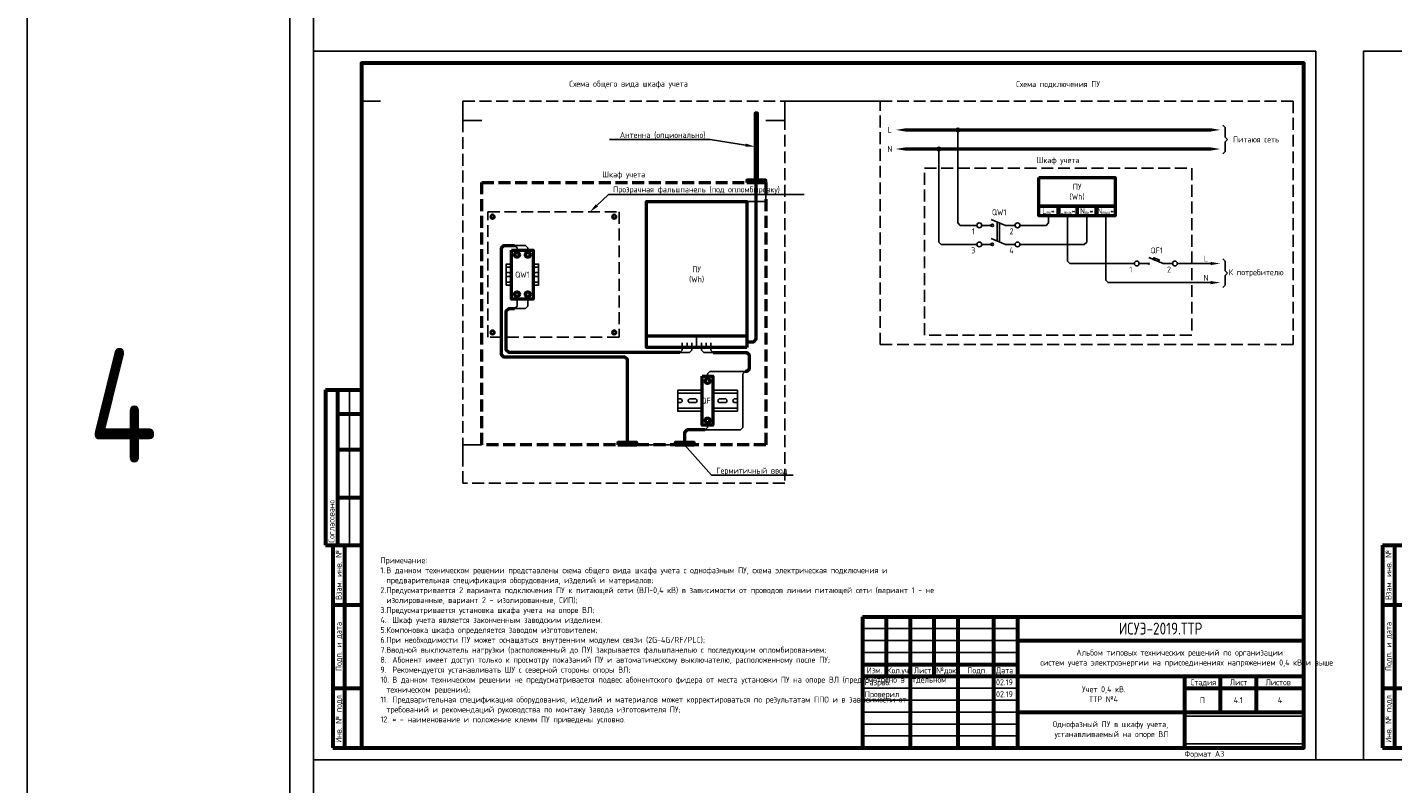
# Model space of a CAD drawing. Header units: millimetres. Extents: x -110 to 4101, y -10868 to 110.
# Tile 75 of 90: x -110 to 462, y -1268 to -951. Entities that reach past the tile are written whole.
import ezdxf
from ezdxf import colors
from ezdxf.entities.mleader import LeaderData, LeaderLine
from ezdxf.enums import TextEntityAlignment as Align
from ezdxf.math import Vec2, Vec3

# ---------------------------------------------------------------- set-up
doc = ezdxf.new("R2010")
doc.units = ezdxf.units.MM
doc.linetypes.add('GOST2.303 4', pattern=[7, 5, -2, 0])
doc.layers.add('01.Вспомогательный_слой', color=1, linetype='Continuous', plot=False)
doc.layers.add('Формат', color=7, linetype='Continuous', lineweight=25)
doc.layers.add('Формат @ 1', color=7, linetype='Continuous', lineweight=25)
doc.styles.add('Формат', font='isocpeur.ttf')
doc.styles.add('ЭП', font='GOST.TTF')
picture_1 = doc.add_image_def('image3.png', size_in_pixel=(587, 136))

# ---------------------------------------------------------------- blocks, each defined once
blk = doc.blocks.new('*U75')
at = {"layer": 'Формат', "color": 7, "linetype": 'Continuous', "lineweight": 60}
for p, q in [((-205, 150), (-190, 150)), ((-205, 150), (-205, 85)), ((-200, 150), (-200, 85)), ((-200, 140), (-190, 140)), ((-200, 125), (-190, 125)), ((-200, 105), (-190, 105)), ((-205, 85), (-197, 85)), ((-202, 85), (-190, 85)), ((-202, 85), (-202, 0)), ((-197, 85), (-197, 0)), ((-202, 60), (-190, 60)), ((20, 55), (205, 55)), ((20, 55), (20, 0)), ((30, 55), (30, 30)), ((40, 55), (40, 0)), ((50, 55), (50, 30)), ((60, 55), (60, 0)), ((75, 55), (75, 0)), ((85, 55), (85, 0)), ((85, 45), (205, 45)), ((20, 35), (85, 35)), ((20, 30), (205, 30)), ((155, 30), (155, 0)), ((170, 30), (170, 15)), ((185, 30), (185, 15)), ((-202, 25), (-190, 25)), ((155, 25), (205, 25)), ((85, 15), (205, 15)), ((-202, 0), (-190, 0))]:
    blk.add_line(p, q, dxfattribs=at)
at = {"layer": 'Формат', "color": 7, "linetype": 'Continuous', "lineweight": 25}
for p, q in [((-195, 150), (-195, 85)), ((20, 50), (85, 50)), ((20, 45), (85, 45)), ((20, 40), (85, 40)), ((20, 25), (85, 25)), ((20, 20), (85, 20)), ((20, 15), (85, 15)), ((20, 10), (85, 10)), ((20, 5), (85, 5))]:
    blk.add_line(p, q, dxfattribs=at)
blk.add_lwpolyline([(-210, -5), (210, -5), (210, 292), (-210, 292)], close=True, dxfattribs=at)
at = {"layer": 'Формат', "color": 7, "linetype": 'Continuous', "lineweight": 60}
blk.add_lwpolyline([(-190, 0), (205, 0), (205, 287), (-190, 287)], close=True, dxfattribs=at)
at = {"layer": 'Формат', "color": 7, "linetype": 'Continuous', "lineweight": 25, "style": 'ЭП'}
blk.add_text('Согласовано', height=2.5, rotation=90, dxfattribs=at).set_placement((-202.5, 86), align=Align.MIDDLE_LEFT)
for s, p in [('Взам. инв. №', (-199.5, 72.5)), ('Подп. и дата', (-199.5, 42.5)), ('Инв. № подл.', (-199.5, 12.5))]:
    blk.add_text(s, height=2.5, rotation=90, dxfattribs=at).set_placement(p, align=Align.MIDDLE_CENTER)
for s, p in [('Изм.', (21.81, 31.25)), ('Кол.уч.', (30.38, 31.25)), ('Лист', (41.54, 31.25)), ('№док.', (50.89, 31.24)), ('Подп.', (63.99, 31.25)), ('Дата', (75.95, 31.25)), ('Стадия', (157.47, 26.25)), ('Лист', (173.99, 26.25)), ('Листов', (188.99, 26.25))]:
    blk.add_text(s, height=2.5, dxfattribs=at).set_placement(p)
at = {"layer": 'Формат', "color": 7, "linetype": 'Continuous', "lineweight": 25, "style": 'ЭП', "flags": 8}
for tag, p in [('СОГЛ_ФИО_1', (-197.5, 106)), ('СОГЛ_ФИО_2', (-192.5, 106)), ('СОГЛ_ДОЛЖ_1', (-197.5, 86)), ('СОГЛ_ДОЛЖ_2', (-192.5, 86))]:
    blk.add_attdef(tag, text='', height=2.5, rotation=90, dxfattribs=at).set_placement(p, align=Align.MIDDLE_LEFT)
for tag, height, p in [('ОБОЗНАЧЕНИЕ', 5, (145, 50)), ('ОБЪЕКТ', 2.5, (145, 37.5)), ('НАИМЕНОВАНИЕ', 2.5, (120, 22.5)), ('Стадия', 2.5, (162.5, 20)), ('Лист', 2.5, (177.5, 20)), ('Листов', 2.5, (195, 20)), ('НАИМ_ИЗОБРАЖЕНИЙ', 2.5, (120, 7.5))]:
    blk.add_attdef(tag, text='', height=height, dxfattribs=at).set_placement(p, align=Align.MIDDLE_CENTER)
for tag, p in [('изм.№', (21, 37.5)), ('изм.уч.', (31, 37.5)), ('изм.лист', (41, 37.5)), ('изм.№_док.', (50.5, 37.5)), ('изм_дата', (76, 37.5)), ('Должн_1', (21, 27.5)), ('ФИО_1', (41, 27.5)), ('дата_1', (76, 27.5)), ('ДОЛЖН_2', (21, 22.5)), ('ФИО_2', (41, 22.5)), ('дата_2', (76, 22.5)), ('Должн_3', (21, 17.5)), ('ФИО_3', (41, 17.5)), ('дата_3', (76, 17.5)), ('ДОЛЖН_4', (21, 12.5)), ('ФИО_4', (41, 12.5)), ('дата_4', (76, 12.5)), ('ДОЛЖН_5', (21, 7.5)), ('ФИО_5', (41, 7.5)), ('дата_5', (76, 7.5)), ('ДОЛЖН_6', (21, 2.5)), ('ФИО_6', (41, 2.5)), ('дата_6', (76, 2.5)), ('ФОРМ.ЛИСТА', (155, -2.5))]:
    blk.add_attdef(tag, text='', height=2.5, dxfattribs=at).set_placement(p, align=Align.MIDDLE_LEFT)
blk.add_attdef('N_ИНВ', text='', height=2.5, rotation=90, dxfattribs=at).set_placement((-193.5, 12.5), align=Align.MIDDLE_CENTER)
at = {"ltscale": 0.2}
image = blk.add_image(picture_1, insert=(155, 1.71), size_in_units=(50, 11.58), dxfattribs=at)
image.dxf.flags = 7
blk = doc.blocks.new('*U77')
at = {"layer": 'Формат', "color": 7, "linetype": 'Continuous', "lineweight": 60}
for p, q in [((8, 85), (20, 85)), ((8, 85), (8, 0)), ((13, 85), (13, 0)), ((8, 60), (20, 60)), ((8, 25), (20, 25)), ((20, 15), (205, 15)), ((20, 15), (20, 0)), ((30, 15), (30, 0)), ((40, 15), (40, 0)), ((50, 15), (50, 0)), ((60, 15), (60, 0)), ((75, 15), (75, 0)), ((85, 15), (85, 0)), ((195, 15), (195, 0)), ((195, 8), (205, 8)), ((8, 0), (20, 0)), ((20, 5), (85, 5))]:
    blk.add_line(p, q, dxfattribs=at)
at = {"layer": 'Формат', "color": 7, "linetype": 'Continuous', "lineweight": 25}
blk.add_line((20, 10), (85, 10), dxfattribs=at)
blk.add_lwpolyline([(0, -5), (210, -5), (210, 292), (0, 292)], close=True, dxfattribs=at)
at = {"layer": 'Формат', "color": 7, "linetype": 'Continuous', "lineweight": 60}
blk.add_lwpolyline([(20, 0), (205, 0), (205, 287), (20, 287)], close=True, dxfattribs=at)
at = {"layer": 'Формат', "color": 7, "linetype": 'Continuous', "lineweight": 25, "style": 'ЭП'}
for s, p in [('Взам. инв. №', (10.5, 72.5)), ('Подп. и дата', (10.5, 42.5)), ('Инв. № подл.', (10.5, 12.5))]:
    blk.add_text(s, height=2.5, rotation=90, dxfattribs=at).set_placement(p, align=Align.MIDDLE_CENTER)
at = {"layer": 'Формат', "color": 7, "linetype": 'Continuous', "lineweight": 25, "style": 'Формат'}
for s, p in [('Лист', (196.38, 10.25)), ('Изм.', (21.81, 1.25)), ('Лист', (41.54, 1.25)), ('№док.', (50.89, 1.25)), ('Подп.', (63.99, 1.25)), ('Дата', (75.95, 1.25))]:
    blk.add_text(s, height=2.5, dxfattribs=at).set_placement(p)
at = {"layer": 'Формат', "color": 7, "linetype": 'Continuous', "lineweight": 25, "style": 'Формат', "width": 0.9}
blk.add_text('Кол.уч.', height=2.5, dxfattribs=at).set_placement((30.38, 1.25))
at = {"layer": 'Формат', "color": 7, "linetype": 'Continuous', "lineweight": 25, "style": 'ЭП', "flags": 8}
blk.add_attdef('N_ИНВ', text='', height=2.5, rotation=90, dxfattribs=at).set_placement((16.5, 12.5), align=Align.MIDDLE_CENTER)
for tag, p in [('изм.№', (21, 7.5)), ('изм.уч.', (31, 7.5)), ('изм.лист', (41, 7.5)), ('изм.№_док.', (50.5, 7.5)), ('изм_дата', (76, 7.5)), ('ФОРМ.ЛИСТА', (155, -2.5))]:
    blk.add_attdef(tag, text='', height=2.5, dxfattribs=at).set_placement(p, align=Align.MIDDLE_LEFT)
for tag, height, p in [('ОБОЗНАЧЕНИЕ', 5, (140, 7.5)), ('Лист', 2.5, (200, 4))]:
    blk.add_attdef(tag, text='', height=height, dxfattribs=at).set_placement(p, align=Align.MIDDLE_CENTER)

msp = doc.modelspace()

# ---------------------------------------------------------------- hatches: boundary and pattern name
h = msp.add_hatch(color=256)
h.dxf.hatch_style = 1
edge = h.paths.add_edge_path()
edge.add_arc((280, -994), 0.75, 0, 360)
h = msp.add_hatch(color=256)
h.dxf.hatch_style = 1
edge = h.paths.add_edge_path()
edge.add_arc((272, -1002), 0.75, 0, 360)

# ---------------------------------------------------------------- linework, layer by layer
for p, q in [((392, -997), (393, -998)), ((392, -999), (393, -998)), ((392, -1053), (393, -1054)), ((392, -1055), (393, -1054))]:
    msp.add_line(p, q)
at = {"ltscale": 0.2}
msp.add_lwpolyline([(-110, -10868), (2120, -10868), (2120, 110), (-110, 110)], close=True, dxfattribs=at)
at = {"lineweight": 50}
for points in [[(196, -1015), (196, -987), (195, -987), (195, -1015)], [(191.5, -1016), (199.5, -1016), (199.5, -1015), (191.5, -1015)], [(191.5, -1085.25), (149.5, -1085.25), (149.5, -1024), (191.5, -1024)], [(93, -1044.375), (102, -1044.375), (102, -1064.875), (93, -1064.875)], [(172.843, -1097.25), (177.343, -1097.25), (177.343, -1117.75), (172.843, -1117.75)], [(137.5, -1126), (145.5, -1126), (145.5, -1125), (137.5, -1125)], [(161.5, -1126), (169.5, -1126), (169.5, -1125), (161.5, -1125)]]:
    msp.add_lwpolyline(points, close=True, dxfattribs=at)
for points in [[(258, -994), (386, -994)], [(258, -1002), (386, -1002)], [(191.5, -1082.75), (194.5, -1082.75), (195.5, -1081.75), (195.5, -1016)], [(141.5, -1125), (141.5, -1090.25), (140.5, -1089.25), (89.75, -1089.25), (88.75, -1088.25), (88.75, -1043.375), (89.75, -1042.375), (94.25, -1042.375)], [(162.704, -1087.25), (91.75, -1087.25), (90.75, -1086.25), (90.75, -1069.875), (91.75, -1068.875), (94.25, -1068.875)], [(163.5, -1087.25), (91.75, -1087.25), (90.75, -1086.25), (90.75, -1069.875), (91.75, -1068.875), (94.25, -1068.875)], [(149.5, -1080.25), (191.5, -1080.25)], [(177.5, -1087.25), (191.593, -1087.25), (192.593, -1088.25), (192.593, -1094.25), (191.593, -1095.25), (190.843, -1095.25)], [(174.093, -1119.75), (166.5, -1119.75), (165.5, -1120.75), (165.5, -1125)]]:
    msp.add_lwpolyline(points, dxfattribs=at)
for points in [[(288, -1034), (281, -1034), (280, -1033), (280, -994)], [(391, -992), (392, -993), (392, -997)], [(392, -999), (392, -1003), (391, -1004)], [(288, -1042), (273, -1042), (272, -1041), (272, -1002)], [(84.717, -1030.375), (84.293, -1029.951), (84.576, -1029.668), (85, -1030.092)], [(85, -1030.092), (85.424, -1029.668), (85.707, -1029.951), (85.283, -1030.375)], [(136, -1030.092), (135.576, -1029.668), (135.293, -1029.951), (135.717, -1030.375)], [(136.283, -1030.375), (136.707, -1029.951), (136.424, -1029.668), (136, -1030.092)], [(318, -1030), (318, -1033), (317, -1034), (306, -1034)], [(334, -1030), (334, -1041), (333, -1042), (306, -1042)], [(326, -1030), (326, -1049), (327, -1050), (354, -1050)], [(342, -1030), (342, -1057), (343, -1058), (354, -1058)], [(85, -1030.658), (84.576, -1031.082), (84.293, -1030.799), (84.717, -1030.375)], [(85.283, -1030.375), (85.707, -1030.799), (85.424, -1031.082), (85, -1030.658)], [(135.717, -1030.375), (135.293, -1030.799), (135.576, -1031.082), (136, -1030.658)], [(136, -1030.658), (136.424, -1031.082), (136.707, -1030.799), (136.283, -1030.375)], [(93, -1050.25), (90.75, -1050.25), (90.75, -1059), (93, -1059)], [(93, -1051.5), (90.75, -1051.5), (90.75, -1057.75), (93, -1057.75)], [(102, -1050.25), (104.25, -1050.25), (104.25, -1059), (102, -1059)], [(102, -1051.5), (104.25, -1051.5), (104.25, -1057.75), (102, -1057.75)], [(359.646, -1049.646), (360.354, -1050.354)], [(359.646, -1050.354), (360.354, -1049.646)], [(372, -1050), (386, -1050)], [(391, -1048), (392, -1049), (392, -1053)], [(91.812, -1053.812), (90.75, -1053.812)], [(91.812, -1055.438), (90.75, -1055.438)], [(103.188, -1053.812), (104.25, -1053.812)], [(103.188, -1055.438), (104.25, -1055.438)], [(354, -1058), (386, -1058)], [(392, -1055), (392, -1059), (391, -1060)], [(85, -1078.592), (84.576, -1078.168), (84.293, -1078.451), (84.717, -1078.875)], [(84.717, -1078.875), (84.293, -1079.299), (84.576, -1079.582), (85, -1079.158)], [(85.283, -1078.875), (85.707, -1078.451), (85.424, -1078.168), (85, -1078.592)], [(85, -1079.158), (85.424, -1079.582), (85.707, -1079.299), (85.283, -1078.875)], [(135.717, -1078.875), (135.293, -1078.451), (135.576, -1078.168), (136, -1078.592)], [(136, -1079.158), (135.576, -1079.582), (135.293, -1079.299), (135.717, -1078.875)], [(136, -1078.592), (136.424, -1078.168), (136.707, -1078.451), (136.283, -1078.875)], [(136.283, -1078.875), (136.707, -1079.299), (136.424, -1079.582), (136, -1079.158)], [(149.5, -1080.25), (149.5, -1085.25)], [(172.843, -1103.125), (162.593, -1103.125), (162.593, -1111.875), (172.843, -1111.875)], [(172.843, -1104.375), (162.593, -1104.375), (162.593, -1110.625), (172.843, -1110.625)], [(177.343, -1111.875), (187.593, -1111.875), (187.593, -1103.125), (177.343, -1103.125)], [(177.343, -1110.625), (187.593, -1110.625), (187.593, -1104.375), (177.343, -1104.375)], [(163.655, -1106.688), (162.593, -1106.688)], [(163.655, -1108.312), (162.593, -1108.312)], [(169.905, -1106.688), (167.78, -1106.688)], [(169.905, -1108.312), (167.78, -1108.312)], [(182.405, -1106.688), (180.28, -1106.688)], [(182.405, -1108.312), (180.28, -1108.312)], [(187.593, -1106.688), (186.53, -1106.688)], [(187.593, -1108.312), (186.53, -1108.312)]]:
    msp.add_lwpolyline(points)
at = {"linetype": 'GOST2.303 4'}
for points in [[(266, -1010), (378, -1010), (378, -1080), (266, -1080)], [(83, -1028.375), (138, -1028.375), (138, -1080.875), (83, -1080.875)]]:
    msp.add_lwpolyline(points, close=True, dxfattribs=at)
at = {"linetype": 'GOST2.303 4', "lineweight": 50}
msp.add_lwpolyline([(80.5, -1016), (199.5, -1016), (199.5, -1126), (80.5, -1126)], close=True, dxfattribs=at)
at = {"lineweight": 50, "ltscale": 2}
for points in [[(314, -1014), (346, -1014), (346, -1026), (314, -1026)], [(314, -1014), (346, -1014), (346, -1030), (314, -1030)], [(314, -1026), (322, -1026), (322, -1030), (314, -1030)], [(322, -1026), (330, -1026), (330, -1030), (322, -1030)], [(330, -1026), (338, -1026), (338, -1030), (330, -1030)], [(338, -1026), (346, -1026), (346, -1030), (338, -1030)]]:
    msp.add_lwpolyline(points, close=True, dxfattribs=at)
at = {"ltscale": 2}
for points in [[(290, -1034), (294, -1034)], [(294, -1031.515), (300, -1034)], [(296.5, -1032.55), (296.5, -1040.55)], [(297.5, -1032.964), (297.5, -1040.964)], [(304, -1034), (300, -1034)], [(294, -1039.515), (300, -1042)], [(290, -1042), (294, -1042)], [(304, -1042), (300, -1042)], [(356, -1050), (360, -1050)], [(360, -1047.515), (366, -1050)], [(370, -1050), (366, -1050)]]:
    msp.add_lwpolyline(points, dxfattribs=at)
at = {"ltscale": 0.2}
for points in [[(294, -1033.5), (294, -1034.5)], [(99.75, -1044.375), (99.75, -1043.375), (98.75, -1042.375), (94.25, -1042.375)], [(95.25, -1044.375), (95.25, -1043.375), (94.25, -1042.375), (94.25, -1042.375)], [(294, -1041.5), (294, -1042.5)], [(99.75, -1064.875), (99.75, -1067.875), (98.75, -1068.875), (94.25, -1068.875)], [(95.25, -1064.875), (95.25, -1067.875), (94.25, -1068.875), (94.25, -1068.875)], [(168.5, -1085.25), (168.5, -1086.25), (167.5, -1087.25), (163.5, -1087.25)], [(164.5, -1085.25), (164.5, -1086.25), (163.5, -1087.25), (163.5, -1087.25)], [(172.5, -1085.25), (172.5, -1086.25), (173.5, -1087.25), (177.5, -1087.25)], [(176.5, -1085.25), (176.5, -1086.25), (177.5, -1087.25), (177.5, -1087.25)], [(189.843, -1097.25), (189.843, -1118.75), (188.843, -1119.75), (174.093, -1119.75)], [(175.093, -1097.25), (175.093, -1096.25), (176.093, -1095.25), (190.843, -1095.25)], [(189.843, -1097.25), (189.843, -1096.25), (190.843, -1095.25), (190.843, -1095.25)], [(175.093, -1117.75), (175.093, -1118.75), (174.093, -1119.75), (174.093, -1119.75)]]:
    msp.add_lwpolyline(points, dxfattribs=at)
at = {"ltscale": 2}
msp.add_lwpolyline([(361.891, -1048.298), (364.109, -1049.217), (364.415, -1048.477), (362.197, -1047.559)], close=True, dxfattribs=at)
for centre, radius in [((280, -994), 0.75), ((272, -1002), 0.75), ((289, -1034), 1), ((305, -1034), 1), ((289, -1042), 1), ((305, -1042), 1), ((355, -1050), 1), ((371, -1050), 1)]:
    msp.add_circle(centre, radius, dxfattribs=at)
for centre in [(85, -1030.375), (136, -1030.375), (85, -1078.875), (136, -1078.875)]:
    msp.add_circle(centre, 1)
at = {"ltscale": 0.2}
for centre in [(294.5, -1034), (294.5, -1042)]:
    msp.add_circle(centre, 0.5, dxfattribs=at)
at = {"lineweight": 50}
for centre in [(95.25, -1046.375), (99.75, -1046.375), (95.25, -1062.875), (99.75, -1062.875), (175.093, -1099.25), (175.093, -1115.75)]:
    msp.add_circle(centre, 1, dxfattribs=at)
for centre, start, end in [((91.812, -1054.625), 270, 90), ((103.188, -1054.625), 90, 270), ((163.655, -1107.5), 270, 90), ((167.78, -1107.5), 90, 270), ((169.905, -1107.5), 270, 90), ((180.28, -1107.5), 90, 270), ((182.405, -1107.5), 270, 90), ((186.53, -1107.5), 90, 270)]:
    msp.add_arc(centre, 0.812, start, end)
for points in [[(258, -993.333), (258, -994.667), (254, -994)], [(386, -993.333), (386, -994.667), (390, -994)], [(258, -1001.333), (258, -1002.667), (254, -1002)], [(386, -1001.333), (386, -1002.667), (390, -1002)], [(386, -1049.333), (386, -1050.667), (390, -1050)], [(386, -1057.333), (386, -1058.667), (390, -1058)]]:
    msp.add_solid(points)
at = {"layer": '01.Вспомогательный_слой', "ltscale": 0.2}
msp.add_lwpolyline([(0, 0), (2040, 0), (2040, -10788), (0, -10788)], close=True, dxfattribs=at)
at = {"layer": '01.Вспомогательный_слой'}
for points in [[(10, -941), (10, -961)], [(30, -966), (30, -982), (38, -982)], [(72.5, -982), (72.5, -990), (80.5, -990)], [(207.5, -982), (207.5, -990), (199.5, -990)], [(207.5, -982), (247.5, -982)], [(199.5, -1016), (199.5, -1024), (191.5, -1024)], [(170.5, -1085.25), (170.5, -1080.25)], [(72.5, -1134), (72.5, -1126), (80.5, -1126)], [(10, -1258), (10, -1278)], [(430, -1258), (450, -1258)]]:
    msp.add_lwpolyline(points, dxfattribs=at)
at = {"layer": '01.Вспомогательный_слой', "linetype": 'GOST2.303 4'}
for points in [[(72.5, -982), (207.5, -982), (207.5, -1142), (72.5, -1142)], [(247.5, -982), (420.5, -982), (420.5, -1084), (247.5, -1084)]]:
    msp.add_lwpolyline(points, close=True, dxfattribs=at)
at = {"layer": '01.Вспомогательный_слой', "ltscale": 0.2}
for points in [[(166.5, -1085.25), (164.5, -1085.25), (164.5, -1083.25)], [(168.5, -1085.25), (166.5, -1085.25), (166.5, -1083.25)], [(168.25, -1085.25), (172.75, -1085.25)], [(170.5, -1085.25), (168.5, -1085.25), (168.5, -1083.25)], [(170.5, -1085.25), (172.5, -1085.25), (172.5, -1083.25)], [(172.5, -1085.25), (174.5, -1085.25), (174.5, -1083.25)], [(172.796, -1085.25), (177.296, -1085.25)], [(174.5, -1085.25), (176.5, -1085.25), (176.5, -1083.25)]]:
    msp.add_lwpolyline(points, dxfattribs=at)

# ---------------------------------------------------------------- block references
at = {"layer": 'Формат @ 1', "color": 0, "ltscale": 0.7}
ref = msp.add_blockref('*U75', (220, -1253), dxfattribs=at)
ref.add_attrib('ОБОЗНАЧЕНИЕ', 'ИСУЭ-2019.ТТР', dxfattribs={"layer": 'Формат', "color": 7, "linetype": 'Continuous', "lineweight": 25, "height": 5, "style": 'ЭП', "flags": 8}).set_placement((365, -1203), align=Align.MIDDLE_CENTER)
ref.add_attrib('Стадия', 'П', dxfattribs={"layer": 'Формат', "color": 7, "linetype": 'Continuous', "lineweight": 25, "height": 2.5, "style": 'ЭП', "flags": 8}).set_placement((382.5, -1233), align=Align.MIDDLE_CENTER)
ref.add_attrib('Лист', '4.1', dxfattribs={"layer": 'Формат', "color": 7, "linetype": 'Continuous', "lineweight": 25, "height": 2.5, "style": 'ЭП', "flags": 8}).set_placement((397.5, -1233), align=Align.MIDDLE_CENTER)
ref.add_attrib('Листов', '4', dxfattribs={"layer": 'Формат', "color": 7, "linetype": 'Continuous', "lineweight": 25, "height": 2.5, "style": 'ЭП', "flags": 8}).set_placement((415, -1233), align=Align.MIDDLE_CENTER)
ref.add_attrib('ОБЪЕКТ_001', 'Альбом типовых технических решений по организации', (329.689, -1214.31), dxfattribs={"layer": 'Формат', "color": 7, "linetype": 'Continuous', "lineweight": 25, "height": 2.5, "style": 'ЭП', "flags": 8})
ref.add_attrib('НАИМЕНОВАНИЕ_001', 'Учет 0,4 кВ.', (332.054, -1229.667), dxfattribs={"layer": 'Формат', "color": 7, "linetype": 'Continuous', "lineweight": 25, "height": 2.5, "style": 'ЭП', "flags": 8})
ref.add_attrib('НАИМ_ИЗОБРАЖЕНИЙ_001', 'Однофазный ПУ в шкафу учета,', (319.773, -1244.31), dxfattribs={"layer": 'Формат', "color": 7, "linetype": 'Continuous', "lineweight": 25, "height": 2.5, "style": 'ЭП', "flags": 8})
ref.add_attrib('Должн_1', 'Разраб.', dxfattribs={"layer": 'Формат', "color": 7, "linetype": 'Continuous', "lineweight": 25, "height": 2.5, "style": 'ЭП', "flags": 8}).set_placement((241, -1225.5), align=Align.MIDDLE_LEFT)
ref.add_attrib('ДОЛЖН_2', 'Проверил', dxfattribs={"layer": 'Формат', "color": 7, "linetype": 'Continuous', "lineweight": 25, "height": 2.5, "style": 'ЭП', "flags": 8}).set_placement((241, -1230.5), align=Align.MIDDLE_LEFT)
ref.add_attrib('дата_1', '02.19', dxfattribs={"layer": 'Формат', "color": 7, "linetype": 'Continuous', "lineweight": 25, "height": 2.5, "style": 'ЭП', "flags": 8}).set_placement((296, -1225.5), align=Align.MIDDLE_LEFT)
ref.add_attrib('дата_2', '02.19', dxfattribs={"layer": 'Формат', "color": 7, "linetype": 'Continuous', "lineweight": 25, "height": 2.5, "style": 'ЭП', "flags": 8}).set_placement((296, -1230.5), align=Align.MIDDLE_LEFT)
ref.add_attrib('ФОРМ.ЛИСТА', 'Формат А3', dxfattribs={"layer": 'Формат', "color": 7, "linetype": 'Continuous', "lineweight": 25, "height": 2.5, "style": 'ЭП', "flags": 8}).set_placement((375, -1255.5), align=Align.MIDDLE_LEFT)
ref.add_attrib('ОБЪЕКТ_002', 'систем учета электроэнергии на присоединениях напряжением 0,4 кВ и выше', (314.554, -1218.477), dxfattribs={"layer": 'Формат', "color": 7, "linetype": 'Continuous', "lineweight": 25, "height": 2.5, "style": 'ЭП'})
ref.add_attrib('НАИМЕНОВАНИЕ_002', 'ТТР №4', (334.999, -1233.833), dxfattribs={"layer": 'Формат', "color": 7, "linetype": 'Continuous', "lineweight": 25, "height": 2.5, "style": 'ЭП'})
ref.add_attrib('НАИМ_ИЗОБРАЖЕНИЙ_002', 'устанавливаемый на опоре ВЛ', (320.536, -1248.477), dxfattribs={"layer": 'Формат', "color": 7, "linetype": 'Continuous', "lineweight": 25, "height": 2.5, "style": 'ЭП'})
at = {"layer": 'Формат @ 1', "ltscale": 0.7}
msp.add_blockref('*U77', (450, -1253), dxfattribs=at).add_auto_attribs({'ОБОЗНАЧЕНИЕ': 'ИСУЭ-2019.ТТР', 'Лист': '4.2', 'ФОРМ.ЛИСТА': 'Формат А3'})

# ---------------------------------------------------------------- texts
at = {"char_height": 2.5, "style": 'ЭП'}
for s, insert, width, attachment_point in [('Схема общего вида шкафа учета', (142, -975), 131, 5), ('Схема подключения ПУ', (322, -975), 64.53147, 5), ('L', (251.5, -994), 8, 5), ('N', (251.5, -1002), 8, 5), ('Питаюя сеть', (405, -998), 24, 5), ('Шкаф учета', (322, -1007), 64.53147, 5), ('Шкаф учета', (140, -1013), 64.53147, 5), ('ПУ \\P(Wh)', (330, -1020), 32, 5), ('QW1', (297.306, -1028.518), 10, 5), ('L{\\H0.6x;вх}*', (318, -1028), 8, 5), ('L{\\H0.6x;вых}*', (326, -1028), 8, 5), ('N{\\H0.6x;вх}*', (334, -1028), 8, 5), ('N{\\H0.6x;вых}*', (342, -1028), 8, 5), ('1', (286.5, -1036.5), 5, 5), ('2', (302.5, -1036.5), 5, 5), ('3', (286.5, -1044.5), 5, 5), ('4', (302.5, -1044.5), 5, 5), ('QF1', (363.306, -1044.518), 10, 5), ('L', (384, -1048), 4, 5), ('ПУ \\P(Wh)', (170.5, -1054.625), 42, 5), ('1', (352.5, -1052.5), 5, 5), ('2', (368.5, -1052.5), 5, 5), ('К потребителю', (405, -1054), 24, 5), ('QW1', (97.5, -1054.625), 9, 5), ('N', (384, -1056), 4, 5), ('QF1', (175.093, -1107.5), 4.5, 5), ('Примечание:\\P\\pi-2.5,l2.5,t2.5,5;1.^IВ данном техническом решении представлены схема общего вида шкафа учета с однофазным ПУ, схема электрическая подключения и \\P\\pi0,t5;предварительная спецификация оборудования, изделий и материалов;\\P\\pi-2.5,t2.5,5;2.^IПредусматривается 2 варианта подключения ПУ к питающей сети (ВЛ-0,4 кВ) в зависимости от проводов линии питающей сети (вариант 1 - не \\P\\pi0,t5;изолированные, вариант 2 - изолированные, СИП);\\P\\pi-2.5,t2.5,5;3.^IПредусматривается установка шкафа учета на опоре ВЛ;\\P4.^IШкаф учета является законченным заводским изделием. \\P5.^IКомпоновка шкафа определяется заводом изготовителем;\\P6.^IПри необходимости ПУ может оснащаться внутренним модулем связи ({\\C0;2G-4G/RF/PLC});\\P7.^IВводной выключатель нагрузки (расположенный до ПУ) закрывается фальшпанелью с последующим опломбированием;\\P8.^IАбонент имеет доступ только к просмотру показаний ПУ и автоматическому выключателю, расположенному после ПУ;\\P9.^IРекомендуется устанавливать ШУ с северной стороны опоры ВЛ;\\P\\pt5;10.^IВ данном техническом решении не предусматривается подвес абонентского фидера от места установки ПУ на опоре ВЛ (предусмотрено в отдельном техническом решении);\\P\\pt2.5,5;11.^IПредварительная спецификация оборудования, изделий и материалов может корректироваться по результатам ППО и в зависимости от \\P\\pi0,t5;требований и рекомендаций руководства по монтажу завода изготовителя ПУ;\\P\\pi-2.5;12.^I* - наименование и положение клемм ПУ приведены условно.', (38, -1243), 198, 7)]:
    msp.add_mtext(s, dxfattribs=dict(at, insert=insert, width=width, attachment_point=attachment_point))
at = {"color": 3, "insert": (-70, -1109.5), "char_height": 48, "width": 8, "attachment_point": 5, "style": 'ЭП'}
msp.add_mtext('4', dxfattribs=at)

# ---------------------------------------------------------------- leaders
ml = msp.add_multileader_mtext('Standard')
ml.set_content('{\\C256;Антенна (опционально)}', color=250, style='ЭП')
ml.set_leader_properties()
ml.build(insert=Vec2(0, 0))
ml.multileader.update_dxf_attribs({"text_left_attachment_type": 5, "text_right_attachment_type": 5, "dogleg_length": 0})
ctx = ml.context
ctx.base_point, ctx.char_height, ctx.plane_origin = Vec3(143.292, -998.063), 2.5, Vec3(111.74, -996.336)
ctx.left_attachment, ctx.right_attachment, ctx.text_align_type = 5, 5, 2
notes = []
notes.append((ctx, [(1, (1, 1, 0), (176.221, -998.063), (-1, 0), 0, [(1, [(195, -1001)], 0, [])])]))
ctx.mtext.insert, ctx.mtext.alignment, ctx.mtext.flow_direction = Vec3(174.221, -994.885), 3, 5
ml = msp.add_multileader_mtext('Standard')
ml.set_content('{\\C256;Прозрачная фальшпанель (под опломбировку)}', color=250, style='ЭП')
ml.set_leader_properties()
ml.build(insert=Vec2(0, 0))
ml.multileader.update_dxf_attribs({"text_left_attachment_type": 5, "text_right_attachment_type": 5, "dogleg_length": 0})
ctx = ml.context
ctx.base_point, ctx.char_height, ctx.plane_origin = Vec3(133.528, -1021.082), 2.5, Vec3(138.976, -1019.355)
ctx.left_attachment, ctx.right_attachment = 5, 5
notes.append((ctx, [(0, (1, 1, 0), (133.528, -1021.082), (1, 0), 0, [(0, [(125.818, -1028.375)], 0, [])])]))
ctx.mtext.insert, ctx.mtext.flow_direction = Vec3(135.528, -1017.691), 5
ml = msp.add_multileader_mtext('Standard')
ml.set_content('{\\C256;Гермитичный ввод}', color=250, style='ЭП')
ml.set_leader_properties()
ml.build(insert=Vec2(0, 0))
ml.multileader.update_dxf_attribs({"text_left_attachment_type": 5, "text_right_attachment_type": 5, "dogleg_length": 0})
ctx = ml.context
ctx.base_point, ctx.char_height, ctx.plane_origin = Vec3(176.746, -1138.751), 2.5, Vec3(105.734, -1096.419)
ctx.left_attachment, ctx.right_attachment = 5, 5
notes.append((ctx, [(0, (1, 1, 0), (176.746, -1138.751), (1, 0), 0, [(1, [(141.5, -1126), (165.5, -1126)], 0, [])])]))
ctx.mtext.insert, ctx.mtext.flow_direction = Vec3(178.746, -1135.538), 5
for ctx, leaders in notes:
    for number, flags, end, landing, length, lines in leaders:
        leader = LeaderData()
        leader.index, (leader.has_last_leader_line, leader.has_dogleg_vector, leader.attachment_direction) = number, flags
        leader.last_leader_point, leader.dogleg_vector, leader.dogleg_length = Vec3(end), Vec3(landing), length
        for number, points, colour, breaks in lines:
            line = LeaderLine()
            line.index, line.vertices, line.color, line.breaks = number, Vec3.list(points), colors.encode_raw_color(colour), breaks
            leader.lines.append(line)
        ctx.leaders.append(leader)

doc.saveas('drawing.dxf')
